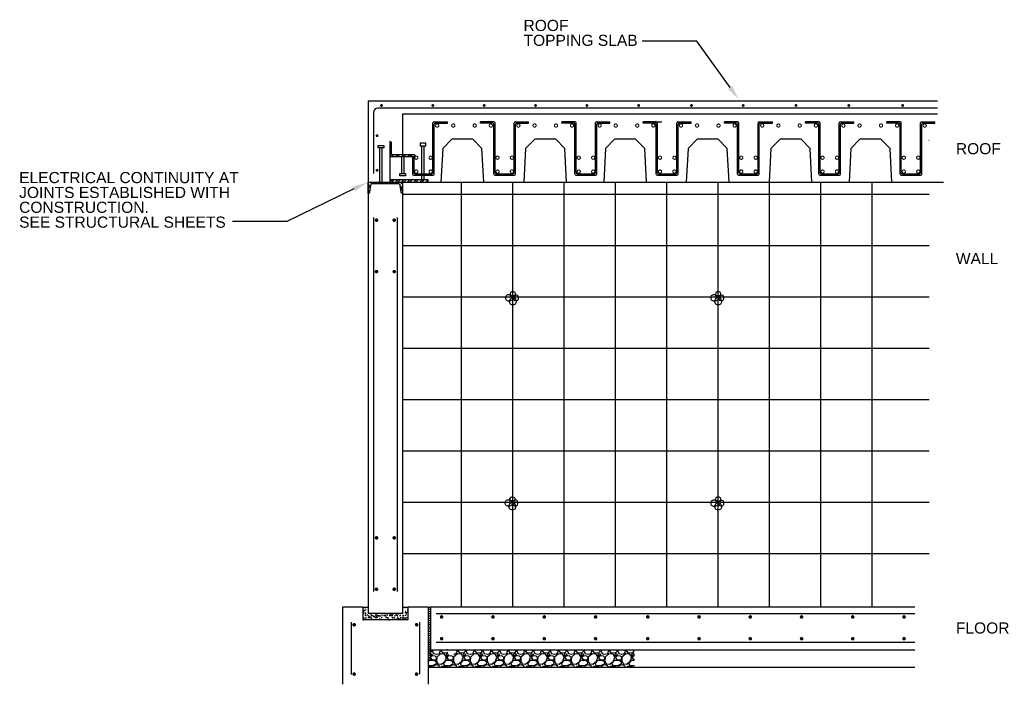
# Model space of a CAD drawing. Header units: inches. Extents: x 0 to 12596, y 507 to 12171.
# Tile 2 of 24: x 314 to 1110, y 1650 to 2187. Entities that reach past the tile are written whole.
import ezdxf
from ezdxf import colors
from ezdxf.entities.mleader import LeaderData, LeaderLine
from ezdxf.enums import TextEntityAlignment as Align
from ezdxf.math import Vec2, Vec3

# ---------------------------------------------------------------- set-up
doc = ezdxf.new("R2010")
doc.units = ezdxf.units.IN
doc.header["$MEASUREMENT"] = 0
doc.layers.add('E-ANNO-TEXT', color=7, linetype='Continuous', lineweight=25)
doc.layers.add('G-ANNO-TEXT', color=7, linetype='Continuous', lineweight=0)
doc.layers.add('E-DETL-FINE', color=253, linetype='Continuous')
doc.styles.add("3 4 1'-0", font='arial.ttf', dxfattribs={"height": 2})
doc.styles.add('R18', font='romans.shx', dxfattribs={"width": 0.85, "height": 0.125})
doc.styles.get("Standard").update_dxf_attribs({"font": 'arial.ttf'})

msp = doc.modelspace()

# ---------------------------------------------------------------- hatches: boundary and pattern name
at = {"layer": 'E-DETL-FINE'}
h = msp.add_hatch(dxfattribs=at)
h.set_pattern_fill('STEEL', color=256, scale=27.647945, style=0)
h.set_pattern_definition([(135, (1327.97, 4911.3435), (2.443756, 2.443756), []), (135, (1327.97, 4913.0715), (2.443756, 2.443756), [])])
edge = h.paths.add_edge_path()
edge.add_line((613.20811, 2076.46396), (633.99849, 2076.46396))
edge.add_line((633.99849, 2076.46396), (633.99849, 2076.55036))
edge.add_arc((632.59524, 2076.61452), 1.40472, 357.38221813, 423.55144906)
edge.add_line((633.2209, 2077.87221), (615.58836, 2077.87221))
edge.add_arc((615.58836, 2078.84421), 0.972, 180, 270, ccw=False)
edge.add_line((614.61636, 2078.84421), (614.61636, 2087.65988))
edge.add_arc((613.35867, 2087.03423), 1.40472, 26.44855094, 92.61778187)
edge.add_line((613.29451, 2088.43748), (613.20811, 2088.43748))
edge.add_line((613.20811, 2088.43748), (613.20811, 2076.46396))
h = msp.add_hatch(dxfattribs=at)
h.set_pattern_fill('STEEL', color=256, scale=27.647945, style=0)
h.set_pattern_definition([(315, (-6317.5035, 3503.057), (-2.4437561, -2.4437561), []), (315, (-6317.5035, 3501.329), (-2.4437561, -2.4437561), [])])
edge = h.paths.add_edge_path()
edge.add_arc((620.09288, 2052.82554), 1.61041, 7.5, 90)
edge.add_line((620.09288, 2054.43595), (599.24808, 2054.43595))
edge.add_arc((599.24808, 2052.82554), 1.61041, 90, 172.5)
edge.add_line((597.65144, 2053.03574), (596.88861, 2047.51356))
edge.add_arc((595.79208, 2047.65792), 1.10599, 270, 352.5, ccw=False)
edge.add_line((595.79208, 2046.55193), (595.79208, 2055.67358))
edge.add_line((595.79208, 2055.67358), (623.54888, 2055.67358))
edge.add_line((623.54888, 2055.67358), (623.54888, 2046.55193))
edge.add_arc((623.54888, 2047.65792), 1.10599, 187.5, 270, ccw=False)
edge.add_line((622.45235, 2047.51356), (621.68952, 2053.03574))
h = msp.add_hatch(dxfattribs=at)
h.set_pattern_fill('STEEL', color=256, scale=27.647945, style=0)
h.set_pattern_definition([(45, (-1925.48, 316.996), (-2.443756, 2.443756), []), (45, (-1925.48, 318.724), (-2.443756, 2.443756), [])])
h.paths.add_polyline_path([(613.20811, 2055.78243), (644.36647, 2055.78243), (644.36647, 2057.55124), (613.20811, 2057.55124)])
h = msp.add_hatch(dxfattribs=at)
h.set_pattern_fill('AR-SAND', color=256, scale=1.632753, style=0)
h.set_pattern_definition([(37.5, (-1440.253, 429.8104), (-0.1028526, 3.1460266), [0, -2.481784, 0, -2.7756795, 0, -2.653223]), (7.5, (-1440.253, 429.8104), (2.8896076, 4.6078664), [0, -1.3388572, 0, -2.236871, 0, -0.8571951]), (327.5, (-1442.2612, 429.8104), (5.0846233, 0.0092398), [0, -0.8163763, 0, -2.9389548, 0, -3.8369687]), (317.5, (-1442.2612, 429.8104), (4.908261, 1.433027), [0, -0.4081882, 0, -1.926648, 0, -2.204216])])
h.paths.add_polyline_path([(627.80939, 1712.29681), (625.21739, 1712.29681), (625.21739, 1707.11282), (609.66543, 1707.11282), (609.66543, 1701.92883), (627.80939, 1701.92883)])
h.paths.add_polyline_path([(609.66543, 1707.11282), (594.11346, 1707.11282), (594.11346, 1712.29681), (591.52146, 1712.29681), (591.52146, 1701.92883), (609.66543, 1701.92883)])
h = msp.add_hatch(dxfattribs=at)
h.set_pattern_fill('AR-SAND', color=256, scale=1.632753, style=0)
h.set_pattern_definition([(37.5, (-1440.253, 429.8104), (-0.1028526, 3.1460266), [0, -2.481784, 0, -2.7756795, 0, -2.653223]), (7.5, (-1440.253, 429.8104), (2.8896076, 4.6078664), [0, -1.3388572, 0, -2.236871, 0, -0.8571951]), (327.5, (-1442.2612, 429.8104), (5.0846233, 0.0092398), [0, -0.8163763, 0, -2.9389548, 0, -3.8369687]), (317.5, (-1442.2612, 429.8104), (4.908261, 1.433027), [0, -0.4081882, 0, -1.926648, 0, -2.204216])])
h.paths.add_polyline_path([(627.80939, 1712.29681), (625.21739, 1712.29681), (625.21739, 1707.11282), (609.66543, 1707.11282), (609.66543, 1701.92883), (627.80939, 1701.92883)])
h.paths.add_polyline_path([(609.66543, 1707.11282), (594.11346, 1707.11282), (594.11346, 1712.29681), (591.52146, 1712.29681), (591.52146, 1701.92883), (609.66543, 1701.92883)])
h = msp.add_hatch(dxfattribs=at)
h.set_pattern_fill('GRAVEL', color=256, scale=13.606272, style=0)
h.set_pattern_definition([(228.0128, (-237.3192, 1404.588), (-108.8501519, -122.4564663), [1.83053, -181.22313]), (184.9697, (-238.54375, 1403.2274), (163.2752783, 13.60615372), [3.14125, -310.98393]), (132.5104, (-241.6732, 1402.9553), (136.0625937, -149.66911), [2.21494, -219.27911]), (267.2737, (-246.97963, 1399.5537), (13.6062178, 272.125444), [2.86056, -283.19493]), (292.8337, (-247.1157, 1396.6964), (-68.03149478, 163.27521518), [2.805, -277.69548]), (357.2737, (-246.0272, 1394.1112), (-272.125444, 13.6062178), [2.86056, -283.19493]), (37.6942, (-243.1699, 1393.97515), (-176.88163595, -136.06258945), [3.78294, -374.51058]), (72.2553, (-240.1765, 1396.2882), (95.24405044, 299.33793272), [3.57148, -353.57695]), (121.4296, (-239.088, 1399.6898), (-108.85028804, 176.88146847), [2.87024, -284.15438]), (175.2364, (-240.5847, 1402.1389), (149.6690049, -13.6061568), [3.27683, -160.56439]), (222.3974, (-243.8502, 1402.41103), (-163.27536402, -149.66888427), [4.23765, -419.52729]), (138.8141, (-233.5094, 1399.4177), (-95.2439441, 81.6375954), [1.44636, -143.19028]), (171.4692, (-234.5979, 1400.3701), (176.88151266, -27.21265163), [2.75169, -272.41812]), (225, (-237.319, 1400.778), (-2e-15, -13.60628), [1.92421, -17.31795]), (203.1986, (-238.2716, 1402.411), (68.0313563, 27.212562), [1.03623, -102.58605]), (291.8014, (-239.224, 1402.0028), (-13.606271, 40.81882), [1.46544, -71.80658]), (30.9638, (-238.6798, 1400.6422), (40.818789, 27.212578), [2.38013, -76.95739]), (161.5651, (-236.639, 1401.8668), (27.21255, -13.60625), [1.72107, -41.30574]), (16.3895, (-247.1157, 1402.00285), (136.0627499, 40.8187168), [2.41103, -238.69272]), (70.3462, (-244.8026, 1402.6832), (-54.4250233, -149.66902106), [2.02272, -200.24906]), (293.1986, (-236.6389, 1404.588), (-27.212562, 68.0313563), [2.07244, -101.54984]), (343.6105, (-235.8225, 1402.68316), (-136.0627499, 40.8187168), [2.41103, -238.69272]), (339.444, (-247.1157, 1393.567), (-68.031385, 27.2124895), [2.32504, -113.927]), (294.7751, (-244.9387, 1392.7506), (-68.0312537, 149.66903856), [1.94812, -192.86405]), (66.8014, (-236.5028, 1390.9818), (27.212562, 68.0313563), [2.07244, -101.54984]), (17.354, (-235.6864, 1392.88664), (-176.8815635, -54.4250132), [2.28083, -225.80185]), (69.444, (-243.1699, 1390.9818), (-27.2124895, -68.031385), [1.16252, -115.08952]), (101.3099, (-237.3192, 1390.9818), (-13.60624, 54.425098), [0.69378, -68.68486]), (165.9638, (-237.4552, 1391.662), (40.818823, -13.606246), [2.805, -53.29509]), (186.009, (-240.1765, 1392.3424), (136.0627166, 13.6062627), [2.59948, -257.34798]), (303.6901, (-238.6798, 1399.4177), (-13.60629, 27.212538), [1.96232, -47.09578]), (353.1572, (-237.5913, 1397.7849), (231.30661537, -27.21265282), [3.42598, -339.1712]), (60.9454, (-234.1897, 1397.3767), (-54.4250884, -95.2439092), [1.40085, -138.6843]), (90, (-233.51, 1398.601), (-13.60627, 13.60627), [0.81638, -12.7899]), (120.2564, (-240.4486, 1392.7506), (54.4250184, -95.2439374), [1.89024, -187.13413]), (48.0128, (-241.4011, 1394.3833), (108.8501519, 122.4564663), [3.66107, -179.3926]), (0, (-238.952, 1397.105), (13.60627, 13.60627), [3.53763, -10.06864]), (325.3048, (-235.4143, 1397.1046), (-136.0626419, 95.24402114), [2.15134, -212.9827]), (254.0546, (-233.6455, 1395.88), (-13.6062705, -54.4250897), [1.9811, -97.07406]), (207.646, (-234.18974, 1393.97515), (-258.51911095, -136.06282495), [3.22557, -319.33205]), (175.4261, (-237.04706, 1392.47846), (-176.8815436, 13.60620126), [3.41244, -337.83113])])
h.paths.add_polyline_path([(810.85543, 1677.73685), (678.98337, 1677.73685), (678.98337, 1663.85845), (810.85543, 1663.85845)])
h.paths.add_polyline_path([(678.98337, 1677.73685), (664.93147, 1677.73685), (664.93147, 1673.86532), (660.03498, 1673.86532), (660.03498, 1677.73685), (646.08767, 1677.73685), (646.08767, 1669.84524), (644.31205, 1669.84524), (644.31205, 1663.85845), (678.98337, 1663.85845)])

# ---------------------------------------------------------------- linework, layer by layer
for p, q in [((595.79208, 2121.39187), (595.79208, 2055.67358)), ((595.79208, 2121.39187), (1055.74687, 2121.39187)), ((623.54888, 2111.02389), (1055.74687, 2111.02389)), ((623.54888, 2111.02389), (623.54888, 2077.87221)), ((648.12753, 2088.16528), (648.12753, 2103.50866)), ((648.99153, 2104.37266), (659.78066, 2104.37266)), ((649.16433, 2088.16528), (649.16433, 2102.47186)), ((650.02833, 2103.33586), (659.78066, 2103.33586)), ((659.78066, 2103.33586), (659.78066, 2104.37266)), ((697.39002, 2104.37266), (686.60089, 2104.37266)), ((686.60089, 2103.33586), (686.60089, 2104.37266)), ((696.35322, 2103.33586), (686.60089, 2103.33586)), ((697.21722, 2088.16528), (697.21722, 2102.47186)), ((698.25402, 2088.16528), (698.25402, 2103.50866)), ((713.79153, 2088.16528), (713.79153, 2103.50866)), ((714.65553, 2104.37266), (725.44466, 2104.37266)), ((714.82833, 2088.16528), (714.82833, 2102.47186)), ((715.69233, 2103.33586), (725.44466, 2103.33586)), ((725.44466, 2103.33586), (725.44466, 2104.37266)), ((763.05402, 2104.37266), (752.26489, 2104.37266)), ((752.26489, 2103.33586), (752.26489, 2104.37266)), ((762.01722, 2103.33586), (752.26489, 2103.33586)), ((762.88122, 2088.16528), (762.88122, 2102.47186)), ((763.91802, 2088.16528), (763.91802, 2103.50866)), ((779.45553, 2088.16528), (779.45553, 2103.50866)), ((780.31953, 2104.37266), (791.10866, 2104.37266)), ((780.49233, 2088.16528), (780.49233, 2102.47186)), ((781.35633, 2103.33586), (791.10866, 2103.33586)), ((791.10866, 2103.33586), (791.10866, 2104.37266)), ((828.71802, 2104.37266), (817.92889, 2104.37266)), ((817.92889, 2103.33586), (817.92889, 2104.37266)), ((827.68122, 2103.33586), (817.92889, 2103.33586)), ((822.14285, 2104.37266), (832.93199, 2104.37266)), ((828.54522, 2088.16528), (828.54522, 2102.47186)), ((829.58202, 2088.16528), (829.58202, 2103.50866)), ((845.11953, 2088.16528), (845.11953, 2103.50866)), ((845.98353, 2104.37266), (856.77266, 2104.37266)), ((846.15633, 2088.16528), (846.15633, 2102.47186)), ((847.02033, 2103.33586), (856.77266, 2103.33586)), ((856.77266, 2103.33586), (856.77266, 2104.37266)), ((894.38202, 2104.37266), (883.59289, 2104.37266)), ((883.59289, 2103.33586), (883.59289, 2104.37266)), ((893.34522, 2103.33586), (883.59289, 2103.33586)), ((894.20922, 2088.16528), (894.20922, 2102.47186)), ((895.24602, 2088.16528), (895.24602, 2103.50866)), ((910.78353, 2088.16528), (910.78353, 2103.50866)), ((911.64753, 2104.37266), (922.43666, 2104.37266)), ((911.82033, 2088.16528), (911.82033, 2102.47186)), ((912.68433, 2103.33586), (922.43666, 2103.33586)), ((922.43666, 2103.33586), (922.43666, 2104.37266)), ((960.04602, 2104.37266), (949.25689, 2104.37266)), ((949.25689, 2103.33586), (949.25689, 2104.37266)), ((959.00922, 2103.33586), (949.25689, 2103.33586)), ((959.87322, 2088.16528), (959.87322, 2102.47186)), ((960.91002, 2088.16528), (960.91002, 2103.50866)), ((976.44753, 2088.16528), (976.44753, 2103.50866)), ((977.31153, 2104.37266), (988.10066, 2104.37266)), ((977.48433, 2088.16528), (977.48433, 2102.47186)), ((978.34833, 2103.33586), (988.10066, 2103.33586)), ((988.10066, 2103.33586), (988.10066, 2104.37266)), ((1025.71002, 2104.37266), (1014.92089, 2104.37266)), ((1014.92089, 2103.33586), (1014.92089, 2104.37266)), ((1024.67322, 2103.33586), (1014.92089, 2103.33586)), ((1025.53722, 2088.16528), (1025.53722, 2102.47186)), ((1026.57402, 2088.16528), (1026.57402, 2103.50866)), ((1042.11153, 2088.16528), (1042.11153, 2103.50866)), ((1042.97553, 2104.37266), (1053.76466, 2104.37266)), ((1043.14833, 2088.16528), (1043.14833, 2102.47186)), ((1044.01233, 2103.33586), (1053.76466, 2103.33586)), ((1053.76466, 2103.33586), (1053.76466, 2104.37266)), ((648.12753, 2063.23444), (648.12753, 2088.16528)), ((649.16433, 2062.19764), (649.16433, 2088.16528)), ((697.21722, 2062.19764), (697.21722, 2088.16528)), ((698.25402, 2063.23444), (698.25402, 2088.16528)), ((713.79153, 2063.23444), (713.79153, 2088.16528)), ((714.82833, 2062.19764), (714.82833, 2088.16528)), ((762.88122, 2062.19764), (762.88122, 2088.16528)), ((763.91802, 2063.23444), (763.91802, 2088.16528)), ((779.45553, 2063.23444), (779.45553, 2088.16528)), ((780.49233, 2062.19764), (780.49233, 2088.16528)), ((828.54522, 2062.19764), (828.54522, 2088.16528)), ((829.58202, 2063.23444), (829.58202, 2088.16528)), ((845.11953, 2063.23444), (845.11953, 2088.16528)), ((846.15633, 2062.19764), (846.15633, 2088.16528)), ((894.20922, 2062.19764), (894.20922, 2088.16528)), ((895.24602, 2063.23444), (895.24602, 2088.16528)), ((910.78353, 2063.23444), (910.78353, 2088.16528)), ((911.82033, 2062.19764), (911.82033, 2088.16528)), ((959.87322, 2062.19764), (959.87322, 2088.16528)), ((960.91002, 2063.23444), (960.91002, 2088.16528)), ((976.44753, 2063.23444), (976.44753, 2088.16528)), ((977.48433, 2062.19764), (977.48433, 2088.16528)), ((1025.53722, 2062.19764), (1025.53722, 2088.16528)), ((1026.57402, 2063.23444), (1026.57402, 2088.16528)), ((1042.11153, 2063.23444), (1042.11153, 2088.16528)), ((1043.14833, 2062.19764), (1043.14833, 2088.16528)), ((1049.08509, 2089.44683), (1048.72529, 2089.44683)), ((613.20811, 2076.46396), (613.20811, 2055.78243)), ((631.55322, 2076.06682), (631.55322, 2062.19764)), ((632.59002, 2076.06682), (631.55322, 2076.06682)), ((632.59002, 2076.06682), (632.59002, 2063.23444)), ((632.41722, 2061.33364), (648.30033, 2061.33364)), ((633.45402, 2062.37044), (647.26353, 2062.37044)), ((698.08122, 2061.33364), (713.96433, 2061.33364)), ((699.11802, 2062.37044), (712.92753, 2062.37044)), ((763.74522, 2061.33364), (779.62833, 2061.33364)), ((764.78202, 2062.37044), (778.59153, 2062.37044)), ((829.40922, 2061.33364), (845.29233, 2061.33364)), ((830.44602, 2062.37044), (844.25553, 2062.37044)), ((895.07322, 2061.33364), (910.95633, 2061.33364)), ((896.11002, 2062.37044), (909.91953, 2062.37044)), ((960.73722, 2061.33364), (976.62033, 2061.33364)), ((961.77402, 2062.37044), (975.58353, 2062.37044)), ((1026.40122, 2061.33364), (1042.28433, 2061.33364)), ((1027.43802, 2062.37044), (1041.24753, 2062.37044)), ((595.79208, 2055.67358), (595.79208, 1707.11282)), ((613.20811, 2055.78243), (1060.76567, 2055.78243)), ((623.54888, 2055.67358), (623.54888, 1707.11282)), ((671.0197, 2055.17308), (671.0197, 1712.84486)), ((712.4917, 2055.17308), (712.4917, 1712.84486)), ((753.9637, 2055.17308), (753.9637, 1712.84486)), ((795.4357, 2055.17308), (795.4357, 1712.84486)), ((836.9077, 2055.17308), (836.9077, 1712.84486)), ((878.3797, 2055.17308), (878.3797, 1712.84486)), ((919.8517, 2055.17308), (919.8517, 1712.84486)), ((961.3237, 2055.17308), (961.3237, 1712.84486)), ((1002.7957, 2055.17308), (1002.7957, 1712.84486)), ((1049.08509, 2045.60481), (623.63729, 2045.60481)), ((600.18503, 2027.01118), (600.18503, 1724.90024)), ((619.14582, 2027.01118), (619.14582, 1724.90024)), ((1049.08509, 2004.13281), (623.63729, 2004.13281)), ((1049.08509, 1962.66081), (623.63729, 1962.66081)), ((1049.08509, 1921.18881), (623.63729, 1921.18881)), ((1049.08509, 1879.71681), (623.63729, 1879.71681)), ((1049.08509, 1838.24481), (623.63729, 1838.24481)), ((1049.08509, 1796.77281), (623.63729, 1796.77281)), ((1049.08509, 1755.30081), (623.63729, 1755.30081)), ((575.02891, 1712.29681), (575.02891, 1650.08893)), ((591.52652, 1712.29681), (575.02891, 1712.29681)), ((591.52146, 1712.29681), (591.52146, 1701.92883)), ((591.52146, 1712.29681), (595.78703, 1712.29671)), ((591.52146, 1712.29681), (591.52146, 1701.92883)), ((591.52146, 1712.29681), (595.78703, 1712.29671)), ((623.54382, 1712.29691), (627.80939, 1712.29681)), ((623.54382, 1712.29691), (627.80939, 1712.29681)), ((627.80939, 1712.29681), (627.80939, 1701.92883)), ((627.80939, 1712.29681), (627.80939, 1701.92883)), ((644.31205, 1712.29681), (627.81444, 1712.29681)), ((644.31205, 1712.29681), (646.08767, 1712.29681)), ((644.31205, 1712.29681), (644.31205, 1649.89456)), ((646.08767, 1712.29681), (646.08767, 1677.73685)), ((1037.53786, 1712.29681), (646.08767, 1712.29681)), ((623.54888, 1707.11282), (595.79208, 1707.11282)), ((623.54888, 1707.11282), (595.79208, 1707.11282)), ((644.31205, 1710.52799), (646.08767, 1710.52799)), ((644.31205, 1708.75917), (646.08767, 1708.75917)), ((644.31205, 1706.99036), (646.08767, 1706.99036)), ((644.31205, 1705.22154), (646.08767, 1705.22154)), ((644.31205, 1703.45273), (646.08767, 1703.45273)), ((650.75033, 1707.15785), (1037.53786, 1707.15785)), ((582.11342, 1700.09501), (582.11342, 1657.92362)), ((627.80939, 1701.92883), (591.52146, 1701.92883)), ((637.22753, 1700.09501), (637.22753, 1658.18178)), ((644.31205, 1701.68391), (646.08767, 1701.68391)), ((644.31205, 1699.9151), (646.08767, 1699.9151)), ((644.31205, 1698.14628), (646.08767, 1698.14628)), ((644.31205, 1696.37747), (646.08767, 1696.37747)), ((644.31205, 1694.60865), (646.08767, 1694.60865)), ((644.31205, 1692.83984), (646.08767, 1692.83984)), ((644.31205, 1691.07102), (646.08767, 1691.07102)), ((644.31205, 1689.30221), (646.08767, 1689.30221)), ((644.31205, 1687.53339), (646.08767, 1687.53339)), ((644.31205, 1685.76458), (646.08767, 1685.76458)), ((644.31205, 1683.99576), (646.08767, 1683.99576)), ((644.31205, 1682.22694), (646.08767, 1682.22694)), ((644.31205, 1680.45813), (646.08767, 1680.45813)), ((650.75033, 1684.0062), (1037.53786, 1684.0062)), ((644.31205, 1678.68931), (646.08767, 1678.68931)), ((644.31205, 1676.9205), (646.08767, 1676.9205)), ((644.31205, 1675.15168), (646.08767, 1675.15168)), ((644.31205, 1673.38287), (646.08767, 1673.38287)), ((644.31205, 1671.61405), (646.08767, 1671.61405)), ((646.08767, 1677.73685), (1037.53786, 1677.73685)), ((644.31205, 1663.85845), (1037.53786, 1663.85845))]:
    msp.add_line(p, q, dxfattribs=at)
at = {"layer": 'E-DETL-FINE', "ltscale": 5}
for p, q in [((639.02091, 2057.55124), (639.02091, 2085.17198)), ((640.96491, 2057.55124), (640.96491, 2085.17198)), ((605.16085, 2055.67358), (605.16085, 2083.40316)), ((607.10485, 2055.67358), (607.10485, 2083.40316)), ((622.6313, 2076.46396), (622.6313, 2062.72163)), ((624.5753, 2076.46396), (624.5753, 2062.72163))]:
    msp.add_line(p, q, dxfattribs=at)
at = {"layer": 'E-DETL-FINE'}
for points, const_width in [([(607.08936, 2117.65861, -1), (605.93739, 2117.65861, -1)], 1.15197), ([(648.58849, 2117.65861, -1), (647.43652, 2117.65861, -1)], 1.15197), ([(690.08762, 2117.65861, -1), (688.93565, 2117.65861, -1)], 1.15197), ([(731.58675, 2117.65861, -1), (730.43478, 2117.65861, -1)], 1.15197), ([(773.08588, 2117.65861, -1), (771.93391, 2117.65861, -1)], 1.15197), ([(814.90921, 2117.65861, -1), (813.75724, 2117.65861, -1)], 1.15197), ([(857.569, 2117.65861, -1), (856.41703, 2117.65861, -1)], 1.15197), ([(899.39233, 2117.65861, -1), (898.24036, 2117.65861, -1)], 1.15197), ([(942.05212, 2117.65861, -1), (940.90015, 2117.65861, -1)], 1.15197), ([(984.71191, 2117.65861, -1), (983.55994, 2117.65861, -1)], 1.15197), ([(1028.20817, 2117.65861, -1), (1027.0562, 2117.65861, -1)], 1.15197), ([(603.53009, 2093.19887, -1), (602.37812, 2093.19887, -1)], 1.15197), ([(603.53009, 2065.2925, -1), (602.37812, 2065.2925, -1)], 1.15197), ([(601.79481, 2024.94102, 1), (603.23477, 2024.94102, 1)], 1.43996), ([(617.53605, 2024.94102, -1), (616.09609, 2024.94102, -1)], 1.43996), ([(603.23477, 1983.39681, -1), (601.79481, 1983.39681, -1)], 1.43996), ([(617.53605, 1983.39681, -1), (616.09609, 1983.39681, -1)], 1.43996), ([(601.79481, 1768.25373, 1), (603.23477, 1768.25373, 1)], 1.43996), ([(617.53605, 1768.25373, -1), (616.09609, 1768.25373, -1)], 1.43996), ([(603.23477, 1726.70951, -1), (601.79481, 1726.70951, -1)], 1.43996), ([(617.53605, 1726.70951, -1), (616.09609, 1726.70951, -1)], 1.43996), ([(654.3837, 1704.35523, 1), (655.82366, 1704.35523, 1)], 1.43996), ([(695.8557, 1704.35523, 1), (697.29566, 1704.35523, 1)], 1.43996), ([(737.3277, 1704.35523, 1), (738.76766, 1704.35523, 1)], 1.43996), ([(778.7997, 1704.35523, 1), (780.23966, 1704.35523, 1)], 1.43996), ([(820.97436, 1704.35523, 1), (822.41432, 1704.35523, 1)], 1.43996), ([(862.44636, 1704.35523, 1), (863.88632, 1704.35523, 1)], 1.43996), ([(903.78454, 1704.35523, 1), (905.2245, 1704.35523, 1)], 1.43996), ([(945.25654, 1704.35523, 1), (946.6965, 1704.35523, 1)], 1.43996), ([(986.59473, 1704.35523, 1), (988.03469, 1704.35523, 1)], 1.43996), ([(1028.06673, 1704.35523, 1), (1029.50669, 1704.35523, 1)], 1.43996), ([(583.7232, 1698.02485, 1), (585.16316, 1698.02485, 1)], 1.43996), ([(635.61776, 1698.02485, -1), (634.1778, 1698.02485, -1)], 1.43996), ([(654.3837, 1686.75094, 1), (655.82366, 1686.75094, 1)], 1.43996), ([(695.8557, 1686.75094, 1), (697.29566, 1686.75094, 1)], 1.43996), ([(737.3277, 1686.75094, 1), (738.76766, 1686.75094, 1)], 1.43996), ([(778.7997, 1686.75094, 1), (780.23966, 1686.75094, 1)], 1.43996), ([(820.97436, 1686.75094, 1), (822.41432, 1686.75094, 1)], 1.43996), ([(862.44636, 1686.75094, 1), (863.88632, 1686.75094, 1)], 1.43996), ([(903.78454, 1686.75094, 1), (905.2245, 1686.75094, 1)], 1.43996), ([(945.25654, 1686.75094, 1), (946.6965, 1686.75094, 1)], 1.43996), ([(986.59473, 1686.75094, 1), (988.03469, 1686.75094, 1)], 1.43996), ([(1028.06673, 1686.75094, 1), (1029.50669, 1686.75094, 1)], 1.43996), ([(583.7232, 1658.12486, 1), (585.16316, 1658.12486, 1)], 1.43996), ([(635.61776, 1658.12486, -1), (634.1778, 1658.12486, -1)], 1.43996)]:
    msp.add_lwpolyline(points, format="xyb", close=True, dxfattribs=dict(at, const_width=const_width))
msp.add_lwpolyline([(1055.74687, 2115.46394), (603.64102, 2115.46394, 0.414213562), (600.18503, 2112.00795), (600.18503, 2062.7839)], format="xyb", dxfattribs=at)
at = {"layer": 'E-DETL-FINE', "const_width": 0.864, "flags": 128}
for points in [[(650.21109, 2101.45895, 1), (652.80309, 2101.45895, 1)], [(663.23518, 2101.45895, 1), (665.82718, 2101.45895, 1)], [(683.14637, 2101.45895, -1), (680.55437, 2101.45895, -1)], [(696.17046, 2101.45895, -1), (693.57846, 2101.45895, -1)], [(715.87509, 2101.45895, 1), (718.46709, 2101.45895, 1)], [(728.89918, 2101.45895, 1), (731.49118, 2101.45895, 1)], [(748.81037, 2101.45895, -1), (746.21837, 2101.45895, -1)], [(761.83446, 2101.45895, -1), (759.24246, 2101.45895, -1)], [(781.53909, 2101.45895, 1), (784.13109, 2101.45895, 1)], [(794.56318, 2101.45895, 1), (797.15518, 2101.45895, 1)], [(814.47437, 2101.45895, -1), (811.88237, 2101.45895, -1)], [(827.49846, 2101.45895, -1), (824.90646, 2101.45895, -1)], [(847.20309, 2101.45895, 1), (849.79509, 2101.45895, 1)], [(860.22718, 2101.45895, 1), (862.81918, 2101.45895, 1)], [(880.13837, 2101.45895, -1), (877.54637, 2101.45895, -1)], [(893.16246, 2101.45895, -1), (890.57046, 2101.45895, -1)], [(912.86709, 2101.45895, 1), (915.45909, 2101.45895, 1)], [(925.89118, 2101.45895, 1), (928.48318, 2101.45895, 1)], [(945.80237, 2101.45895, -1), (943.21037, 2101.45895, -1)], [(958.82646, 2101.45895, -1), (956.23446, 2101.45895, -1)], [(978.53109, 2101.45895, 1), (981.12309, 2101.45895, 1)], [(991.55518, 2101.45895, 1), (994.14718, 2101.45895, 1)], [(1011.46637, 2101.45895, -1), (1008.87437, 2101.45895, -1)], [(1024.49046, 2101.45895, -1), (1021.89846, 2101.45895, -1)], [(1044.19509, 2101.45895, 1), (1046.78709, 2101.45895, 1)], [(633.30262, 2075.43584, 1), (635.89462, 2075.43584, 1)], [(644.95576, 2075.43584, 1), (647.54776, 2075.43584, 1)], [(698.96662, 2075.43584, 1), (701.55862, 2075.43584, 1)], [(710.61976, 2075.43584, 1), (713.21176, 2075.43584, 1)], [(764.63062, 2075.43584, 1), (767.22262, 2075.43584, 1)], [(776.28376, 2075.43584, 1), (778.87576, 2075.43584, 1)], [(830.29462, 2075.43584, 1), (832.88662, 2075.43584, 1)], [(841.94776, 2075.43584, 1), (844.53976, 2075.43584, 1)], [(895.95862, 2075.43584, 1), (898.55062, 2075.43584, 1)], [(907.61176, 2075.43584, 1), (910.20376, 2075.43584, 1)], [(961.62262, 2075.43584, 1), (964.21462, 2075.43584, 1)], [(973.27576, 2075.43584, 1), (975.86776, 2075.43584, 1)], [(1027.28662, 2075.43584, 1), (1029.87862, 2075.43584, 1)], [(1038.93976, 2075.43584, 1), (1041.53176, 2075.43584, 1)], [(633.30262, 2064.25047, 1), (635.89462, 2064.25047, 1)], [(644.95576, 2064.25047, 1), (647.54776, 2064.25047, 1)], [(698.96662, 2064.25047, 1), (701.55862, 2064.25047, 1)], [(710.61976, 2064.25047, 1), (713.21176, 2064.25047, 1)], [(764.63062, 2064.25047, 1), (767.22262, 2064.25047, 1)], [(776.28376, 2064.25047, 1), (778.87576, 2064.25047, 1)], [(830.29462, 2064.25047, 1), (832.88662, 2064.25047, 1)], [(841.94776, 2064.25047, 1), (844.53976, 2064.25047, 1)], [(895.95862, 2064.25047, 1), (898.55062, 2064.25047, 1)], [(907.61176, 2064.25047, 1), (910.20376, 2064.25047, 1)], [(961.62262, 2064.25047, 1), (964.21462, 2064.25047, 1)], [(973.27576, 2064.25047, 1), (975.86776, 2064.25047, 1)], [(1027.28662, 2064.25047, 1), (1029.87862, 2064.25047, 1)], [(1038.93976, 2064.25047, 1), (1041.53176, 2064.25047, 1)]]:
    msp.add_lwpolyline(points, format="xyb", close=True, dxfattribs=at)
at = {"layer": 'E-DETL-FINE', "ltscale": 5}
for points in [[(603.86485, 2083.40316), (603.86485, 2085.34716), (608.40084, 2085.34716), (608.40084, 2083.40316)], [(642.2609, 2085.17198), (642.2609, 2087.11597), (637.72491, 2087.11597), (637.72491, 2085.17198)], [(625.8713, 2062.72163), (625.8713, 2060.77763), (621.33531, 2060.77763), (621.33531, 2062.72163)]]:
    msp.add_lwpolyline(points, close=True, dxfattribs=at)
at = {"layer": 'E-DETL-FINE'}
for points in [[(613.20811, 2076.46396), (633.99849, 2076.46396), (633.99849, 2076.55036, 0.29701687), (633.2209, 2077.87221), (615.58836, 2077.87221, -0.414213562), (614.61636, 2078.84421), (614.61636, 2087.65988, 0.29701687), (613.29451, 2088.43748), (613.20811, 2088.43748), (613.20811, 2076.46396)], [(621.68952, 2053.03574, 0.376373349), (620.09288, 2054.43595), (599.24808, 2054.43595, 0.376373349), (597.65144, 2053.03574), (596.88861, 2047.51356, -0.376373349), (595.79208, 2046.55193), (595.79208, 2055.67358), (623.54888, 2055.67358), (623.54888, 2046.55193, -0.376373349), (622.45235, 2047.51356)]]:
    msp.add_lwpolyline(points, format="xyb", close=True, dxfattribs=at)
for points in [[(689.13111, 2055.78243), (687.70421, 2083.00933), (680.37118, 2090.34236), (663.33111, 2090.34236), (655.99808, 2083.00933), (654.57118, 2055.78243)], [(756.14593, 2055.78243), (754.71903, 2083.00933), (747.386, 2090.34236), (730.34593, 2090.34236), (723.0129, 2083.00933), (721.586, 2055.78243)], [(820.65135, 2055.78243), (819.22445, 2083.00933), (811.89142, 2090.34236), (794.85135, 2090.34236), (787.51832, 2083.00933), (786.09142, 2055.78243)], [(887.37368, 2055.78243), (885.94678, 2083.00933), (878.61375, 2090.34236), (861.57368, 2090.34236), (854.24065, 2083.00933), (852.81375, 2055.78243)], [(954.3885, 2055.78243), (952.9616, 2083.00933), (945.62857, 2090.34236), (928.5885, 2090.34236), (921.25547, 2083.00933), (919.82857, 2055.78243)], [(1018.89392, 2055.78243), (1017.46702, 2083.00933), (1010.13399, 2090.34236), (993.09392, 2090.34236), (985.76089, 2083.00933), (984.33399, 2055.78243)], [(644.31205, 1669.84524), (646.08767, 1669.84524), (646.08767, 1684.86486)]]:
    msp.add_lwpolyline(points, dxfattribs=at)
msp.add_lwpolyline([(613.20811, 2055.78243), (644.36647, 2055.78243), (644.36647, 2057.55124), (613.20811, 2057.55124)], close=True, dxfattribs=at)
for centre, start, end in [((648.99153, 2103.50866), 90, 180), ((650.02833, 2102.47186), 90, 180), ((696.35322, 2102.47186), 0, 90), ((697.39002, 2103.50866), 0, 90), ((714.65553, 2103.50866), 90, 180), ((715.69233, 2102.47186), 90, 180), ((762.01722, 2102.47186), 0, 90), ((763.05402, 2103.50866), 0, 90), ((780.31953, 2103.50866), 90, 180), ((781.35633, 2102.47186), 90, 180), ((827.68122, 2102.47186), 0, 90), ((828.71802, 2103.50866), 0, 90), ((845.98353, 2103.50866), 90, 180), ((847.02033, 2102.47186), 90, 180), ((893.34522, 2102.47186), 0, 90), ((894.38202, 2103.50866), 0, 90), ((911.64753, 2103.50866), 90, 180), ((912.68433, 2102.47186), 90, 180), ((959.00922, 2102.47186), 0, 90), ((960.04602, 2103.50866), 0, 90), ((977.31153, 2103.50866), 90, 180), ((978.34833, 2102.47186), 90, 180), ((1024.67322, 2102.47186), 0, 90), ((1025.71002, 2103.50866), 0, 90), ((1042.97553, 2103.50866), 90, 180), ((1044.01233, 2102.47186), 90, 180), ((632.41722, 2062.19764), 180, 270), ((633.45402, 2063.23444), 180, 270), ((647.26353, 2063.23444), 270, 0), ((648.30033, 2062.19764), 270, 0), ((698.08122, 2062.19764), 180, 270), ((699.11802, 2063.23444), 180, 270), ((712.92753, 2063.23444), 270, 0), ((713.96433, 2062.19764), 270, 0), ((763.74522, 2062.19764), 180, 270), ((764.78202, 2063.23444), 180, 270), ((778.59153, 2063.23444), 270, 0), ((779.62833, 2062.19764), 270, 0), ((829.40922, 2062.19764), 180, 270), ((830.44602, 2063.23444), 180, 270), ((844.25553, 2063.23444), 270, 0), ((845.29233, 2062.19764), 270, 0), ((895.07322, 2062.19764), 180, 270), ((896.11002, 2063.23444), 180, 270), ((909.91953, 2063.23444), 270, 0), ((910.95633, 2062.19764), 270, 0), ((960.73722, 2062.19764), 180, 270), ((961.77402, 2063.23444), 180, 270), ((975.58353, 2063.23444), 270, 0), ((976.62033, 2062.19764), 270, 0), ((1026.40122, 2062.19764), 180, 270), ((1027.43802, 2063.23444), 180, 270), ((1041.24753, 2063.23444), 270, 0), ((1042.28433, 2062.19764), 270, 0)]:
    msp.add_arc(centre, 0.864, start, end, dxfattribs=at)

# ---------------------------------------------------------------- texts
at = {"layer": 'E-ANNO-TEXT', "char_height": 9, "attachment_point": 1, "line_spacing_factor": 0.8}
for s, width, heights, insert in [('\\A1;ROOF TOPPING SLAB', 94.0433002, [24.49477], (721.28947, 2186.82036)), ('\\A1;ELECTRICAL CONTINUITY AT JOINTS ESTABLISHED WITH CONSTRUCTION.\\PSEE STRUCTURAL SHEETS', 180.5129142, [66.29998], (313.74978, 2063.89235))]:
    msp.add_mtext_dynamic_manual_height_columns(s, width=width, gutter_width=48, heights=heights, dxfattribs=dict(at, insert=insert))
at = {"layer": 'E-DETL-FINE', "style": 'R18', "width": 0.85}
for p in [(712.69374, 1961.79191), (878.58174, 1961.79191), (712.29075, 1796.02355), (878.58174, 1795.90391)]:
    msp.add_text('8', height=10.287, dxfattribs=at).set_placement(p, align=Align.MIDDLE)
for p in [(712.0669, 1962.17705), (877.9549, 1962.17705), (711.66392, 1796.40869), (877.9549, 1796.28905)]:
    msp.add_text('8', height=10.287, rotation=270, dxfattribs=at).set_placement(p, align=Align.MIDDLE)
at = {"layer": 'G-ANNO-TEXT', "color": 7, "char_height": 9, "width": 48.0535811, "attachment_point": 1, "line_spacing_factor": 0.776524, "style": "3 4 1'-0"}
for s, insert in [('ROOF', (1070.66707, 2087.24389)), ('WALL', (1070.66707, 1998.43361)), ('FLOOR', (1070.66707, 1699.9178))]:
    msp.add_mtext(s, dxfattribs=dict(at, insert=insert))

# ---------------------------------------------------------------- leaders
at = {"layer": 'E-ANNO-TEXT'}
ml = msp.add_multileader_mtext('Standard', dxfattribs=at)
ml.set_content('', color=256)
ml.set_leader_properties()
ml.build(insert=Vec2(0, 0))
ml.multileader.update_dxf_attribs({"dogleg_length": 0.36, "arrow_head_size": 12, "scale": 48})
ctx = ml.context
ctx.base_point, ctx.scale, ctx.char_height, ctx.arrow_head_size, ctx.landing_gap_size, ctx.plane_origin = Vec3(808.64611, 2169.52536), 48, 8.64, 12, 4.32, Vec3(353.59747, 2229.05629)
ctx.text_align_type = 2
notes = []
notes.append((ctx, [(1, (1, 1, 0), (861.20949, 2169.52536), (-1, 0), 43.92338, [(0, [(895.19281, 2122.54328)], 0, [])])]))
ctx.mtext.insert, ctx.mtext.alignment, ctx.mtext.flow_direction = Vec3(812.96611, 2173.84536), 3, 5
ml = msp.add_multileader_mtext('Standard', dxfattribs=at)
ml.set_content('', color=256)
ml.set_leader_properties()
ml.build(insert=Vec2(0, 0))
ml.multileader.update_dxf_attribs({"dogleg_length": 0.36, "arrow_head_size": 12, "scale": 48})
ctx = ml.context
ctx.base_point, ctx.scale, ctx.char_height, ctx.arrow_head_size, ctx.landing_gap_size, ctx.plane_origin = Vec3(477.43529, 2023.97009), 48, 8.64, 12, 4.32, Vec3(30.06612, 2073.23118)
ctx.text_align_type = 2
notes.append((ctx, [(1, (1, 1, 0), (529.99866, 2023.97009), (-1, 0), 43.92338, [(0, [(595.1086, 2055.43636)], 0, [])])]))
ctx.mtext.insert, ctx.mtext.alignment, ctx.mtext.flow_direction = Vec3(481.75529, 2028.29009), 3, 5
for ctx, leaders in notes:
    for number, flags, end, landing, length, lines in leaders:
        leader = LeaderData()
        leader.index, (leader.has_last_leader_line, leader.has_dogleg_vector, leader.attachment_direction) = number, flags
        leader.last_leader_point, leader.dogleg_vector, leader.dogleg_length = Vec3(end), Vec3(landing), length
        for number, points, colour, breaks in lines:
            line = LeaderLine()
            line.index, line.vertices, line.color, line.breaks = number, Vec3.list(points), colors.encode_raw_color(colour), breaks
            leader.lines.append(line)
        ctx.leaders.append(leader)

doc.saveas('drawing.dxf')
